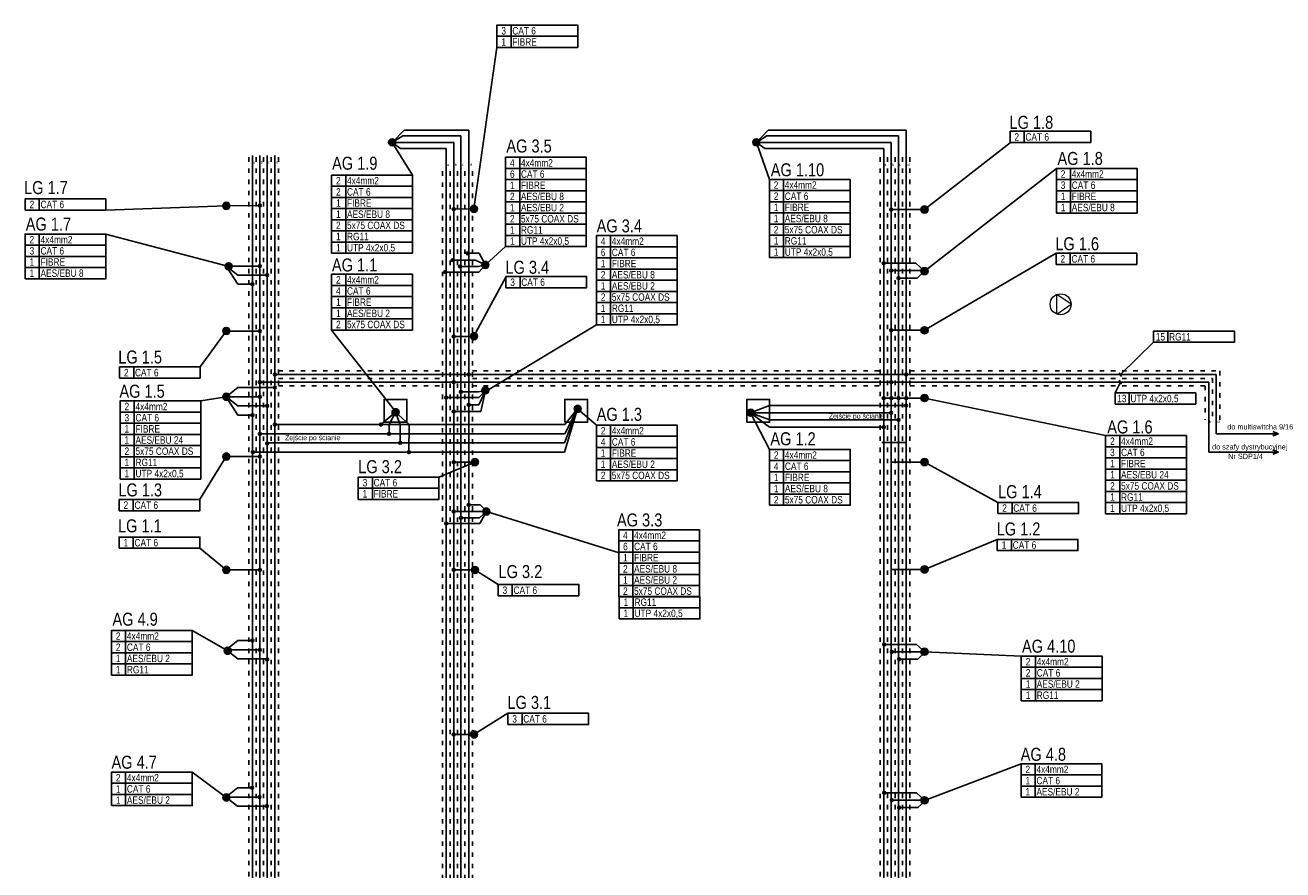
# Model space of a CAD drawing. Header units: millimetres. Extents: x 1548 to 53074, y 20556 to 112065.
# Tile 2 of 2: x 1548 to 35323, y 43257 to 65950. Entities that reach past the tile are written whole.
import ezdxf
from ezdxf.enums import TextEntityAlignment as Align

# ---------------------------------------------------------------- set-up
doc = ezdxf.new("R2010")
doc.units = ezdxf.units.MM
doc.linetypes.add('ACAD_ISO03W100', pattern=[30, 12, -18])
doc.layers.get('0').update_dxf_attribs({"lineweight": 5})
for name, color, linetype in [('EP0 - AV opis kabli', 10, 'Continuous'), ('EP0 - wyposazenie AV', 4, 'Continuous'), ('EP0 0 korytko AV', 81, 'Continuous')]:
    doc.layers.add(name, color=color, linetype=linetype)
doc.layers.add('Equipment', color=2, linetype='Continuous', lineweight=5)
doc.styles.add('Arial', font='ARIAL.TTF')
doc.styles.get("Standard").update_dxf_attribs({"font": 'ARIALN.TTF'})

# ---------------------------------------------------------------- blocks, each defined once
blk = doc.blocks.new('AV')
at = {"layer": 'EP0 - wyposazenie AV'}
h = blk.add_hatch(color=256, dxfattribs=at)
edge = h.paths.add_edge_path()
edge.add_arc((0, 0), 95.4, 0, 360)
blk.add_circle((0, 0), 95.4, dxfattribs=at)
blk = doc.blocks.new('p')
at = {"layer": 'EP0 - wyposazenie AV'}
h = blk.add_hatch(color=256, dxfattribs=at)
edge = h.paths.add_edge_path()
edge.add_arc((0, 0), 38.2, 0, 360)
blk.add_circle((0, 0), 38.2, dxfattribs=at)

msp = doc.modelspace()

# ---------------------------------------------------------------- linework, layer by layer
at = {"layer": 'EP0 - AV opis kabli'}
for p, q in [((14598, 65950), (14598, 65650)), ((14598, 65650), (14598, 65350)), ((14218, 65350), (13601, 61015, 0)), ((28377, 63098, 0), (28377, 62798, 0)), ((11946, 61922), (11405, 62802, 0)), ((21533, 61806), (21184, 62802, 0)), ((27997, 62785, 0), (25700, 60996, 0)), ((14829, 62400), (14829, 62100)), ((10158, 61922), (10158, 61622)), ((14829, 62100), (14829, 61800)), ((29241, 62102, 0), (25700, 59343, 0)), ((29620, 62102, 0), (29620, 61802, 0)), ((10158, 61622), (10158, 61322)), ((14829, 61800), (14829, 61500)), ((14829, 61500), (14829, 61200)), ((21913, 61806), (21913, 61506)), ((21913, 61506), (21913, 61206)), ((29620, 61802, 0), (29620, 61502, 0)), ((29620, 61502, 0), (29620, 61202, 0)), ((1927, 61284), (1927, 60984)), ((10158, 61322), (10158, 61022)), ((14829, 61200), (14829, 60900)), ((21913, 61206), (21913, 60906)), ((29620, 61202, 0), (29620, 60902, 0)), ((3715, 60984), (6950, 61096, 0)), ((10158, 61022), (10158, 60722)), ((14829, 60900), (14829, 60600)), ((21913, 60906), (21913, 60606)), ((10158, 60722), (10158, 60422)), ((14829, 60600), (14829, 60300)), ((21913, 60606), (21913, 60306)), ((1927, 60339), (1927, 60039)), ((3715, 60339), (7014, 59470, 0)), ((10158, 60422), (10158, 60122)), ((10158, 60122), (10158, 59822)), ((14829, 60300), (14829, 60000)), ((17269, 60296, 0), (17269, 59996, 0)), ((21913, 60306), (21913, 60006)), ((1927, 60039), (1927, 59739)), ((14449, 60000), (13907, 59509, 0)), ((17269, 59996, 0), (17269, 59696, 0)), ((21913, 60006), (21913, 59706)), ((29234, 59823), (25700, 57752)), ((29613, 59823), (29613, 59523)), ((1927, 59739), (1927, 59439)), ((17269, 59696, 0), (17269, 59396, 0)), ((1927, 59439), (1927, 59139)), ((10158, 59260), (10158, 58960)), ((14458, 59176, 0), (13601, 57594, 0)), ((14838, 59196, 0), (14838, 58896, 0)), ((17269, 59396, 0), (17269, 59096, 0)), ((10158, 58960), (10158, 58660)), ((17269, 59096, 0), (17269, 58796, 0)), ((17269, 58796, 0), (17269, 58496, 0)), ((10158, 58660), (10158, 58360)), ((17269, 58496, 0), (17269, 58196, 0)), ((10158, 58360), (10158, 58060)), ((17269, 58196, 0), (17269, 57896, 0)), ((9778, 57760), (11495, 55570, 0)), ((10158, 58060), (10158, 57760)), ((16889, 57896, 0), (13999, 56165, 0)), ((6251, 56767), (6950, 57730, 0)), ((30960, 56562), (31854, 57429)), ((32234, 57729), (32234, 57429)), ((4463, 56767), (4463, 56467)), ((30927, 56613), (30990, 56512)), ((30927, 56410), (30990, 56309)), ((30960, 56359), (30817, 56070)), ((31197, 56070), (31197, 55770)), ((4477, 55855, 0), (4477, 55555, 0)), ((6265, 55855, 0), (6950, 55966, 0)), ((30565, 54923), (25700, 55932)), ((4477, 55555, 0), (4477, 55255, 0)), ((16889, 55205, 0), (16384, 55640, 0)), ((21538, 54551), (21031, 55538, 0)), ((4477, 55255, 0), (4477, 54955, 0)), ((17269, 55205, 0), (17269, 54905, 0)), ((4477, 54955, 0), (4477, 54655, 0)), ((17269, 54905, 0), (17269, 54605, 0)), ((30945, 54923), (30945, 54623)), ((4477, 54655, 0), (4477, 54355, 0)), ((17269, 54605, 0), (17269, 54305, 0)), ((21917, 54551), (21917, 54251)), ((30945, 54623), (30945, 54323)), ((4477, 54355, 0), (4477, 54055, 0)), ((4477, 54055, 0), (4477, 53755, 0)), ((6230, 53201, 0), (6950, 54361, 0)), ((12660, 53811), (13627, 54211, 0)), ((17269, 54305, 0), (17269, 54005, 0)), ((21917, 54251), (21917, 53951)), ((27670, 53127), (25700, 54211)), ((30945, 54323), (30945, 54023)), ((10872, 53811), (10872, 53511)), ((17269, 54005, 0), (17269, 53705, 0)), ((21917, 53951), (21917, 53651)), ((30945, 54023), (30945, 53723)), ((30945, 53723), (30945, 53423)), ((10872, 53511), (10872, 53211)), ((21917, 53651), (21917, 53351)), ((30945, 53423), (30945, 53123)), ((4451, 53206, 0), (4451, 52906, 0)), ((21917, 53351), (21917, 53051)), ((28050, 53127), (28050, 52827)), ((30945, 53123), (30945, 52823)), ((17500, 51770, 0), (13933, 52883, 0)), ((17866, 52396, 0), (17866, 52096, 0)), ((4451, 52197, 0), (4451, 51897, 0)), ((17866, 52096, 0), (17866, 51796, 0)), ((27655, 52134, 0), (25700, 51328)), ((28034, 52134, 0), (28034, 51834, 0)), ((6239, 51897, 0), (6950, 51316, 0)), ((17866, 51796, 0), (17866, 51496, 0)), ((17866, 51496, 0), (17866, 51196, 0)), ((14250, 50920, 0), (13627, 51313, 0)), ((17866, 51196, 0), (17866, 50896, 0)), ((14630, 50920, 0), (14630, 50620, 0)), ((17866, 50896, 0), (17866, 50596, 0)), ((17879, 50600, 0), (17879, 50300, 0)), ((17879, 50300, 0), (17879, 50000, 0)), ((4246, 49688), (4246, 49388)), ((6034, 49688), (6988, 49143, 0)), ((4246, 49388), (4246, 49088)), ((4246, 49088), (4246, 48788)), ((28300, 49000), (25700, 49117, 0)), ((28680, 49000), (28680, 48700)), ((4246, 48788), (4246, 48488)), ((28680, 48700), (28680, 48400)), ((28680, 48400), (28680, 48100)), ((28680, 48100), (28680, 47800)), ((14512, 47465, 0), (13600, 46894, 0)), ((14891, 47465, 0), (14891, 47165, 0)), ((28294, 46106, 0), (25700, 45124, 0)), ((28673, 46106, 0), (28673, 45806, 0)), ((4246, 45882), (4246, 45582)), ((6034, 45882), (6950, 45201, 0)), ((28673, 45806, 0), (28673, 45506, 0)), ((4246, 45582), (4246, 45282)), ((4246, 45282), (4246, 44982)), ((28673, 45506, 0), (28673, 45206, 0))]:
    msp.add_line(p, q, dxfattribs=at)
for points in [[(14218, 65650), (16386, 65650), (16386, 65950), (14218, 65950)], [(14218, 65350), (16386, 65350), (16386, 65650), (14218, 65650)], [(14449, 62100), (16617, 62100), (16617, 62400), (14449, 62400)], [(9778, 61622), (11946, 61622), (11946, 61922), (9778, 61922)], [(14449, 61800), (16617, 61800), (16617, 62100), (14449, 62100)], [(9778, 61322), (11946, 61322), (11946, 61622), (9778, 61622)], [(14449, 61500), (16617, 61500), (16617, 61800), (14449, 61800)], [(14449, 61200), (16617, 61200), (16617, 61500), (14449, 61500)], [(1548, 60984), (3715, 60984), (3715, 61284), (1548, 61284)], [(9778, 61022), (11946, 61022), (11946, 61322), (9778, 61322)], [(14449, 60900), (16617, 60900), (16617, 61200), (14449, 61200)], [(9778, 60722), (11946, 60722), (11946, 61022), (9778, 61022)], [(14449, 60600), (16617, 60600), (16617, 60900), (14449, 60900)], [(9778, 60422), (11946, 60422), (11946, 60722), (9778, 60722)], [(14449, 60300), (16617, 60300), (16617, 60600), (14449, 60600)], [(1548, 60039), (3715, 60039), (3715, 60339), (1548, 60339)], [(9778, 60122), (11946, 60122), (11946, 60422), (9778, 60422)], [(9778, 59822), (11946, 59822), (11946, 60122), (9778, 60122)], [(14449, 60000), (16617, 60000), (16617, 60300), (14449, 60300)], [(1548, 59739), (3715, 59739), (3715, 60039), (1548, 60039)], [(29234, 59523), (31401, 59523), (31401, 59823), (29234, 59823)], [(1548, 59439), (3715, 59439), (3715, 59739), (1548, 59739)], [(1548, 59139), (3715, 59139), (3715, 59439), (1548, 59439)], [(9778, 58960), (11946, 58960), (11946, 59260), (9778, 59260)], [(9778, 58660), (11946, 58660), (11946, 58960), (9778, 58960)], [(9778, 58360), (11946, 58360), (11946, 58660), (9778, 58660)], [(9778, 58060), (11946, 58060), (11946, 58360), (9778, 58360)], [(9778, 57760), (11946, 57760), (11946, 58060), (9778, 58060)], [(31854, 57429), (34022, 57429), (34022, 57729), (31854, 57729)], [(4084, 56467), (6251, 56467), (6251, 56767), (4084, 56767)], [(30817, 55770), (32985, 55770), (32985, 56070), (30817, 56070)], [(30565, 54623), (32733, 54623), (32733, 54923), (30565, 54923)], [(30565, 54323), (32733, 54323), (32733, 54623), (30565, 54623)], [(30565, 54023), (32733, 54023), (32733, 54323), (30565, 54323)], [(10493, 53511), (12660, 53511), (12660, 53811), (10493, 53811)], [(30565, 53723), (32733, 53723), (32733, 54023), (30565, 54023)], [(30565, 53423), (32733, 53423), (32733, 53723), (30565, 53723)], [(10493, 53211), (12660, 53211), (12660, 53511), (10493, 53511)], [(30565, 53123), (32733, 53123), (32733, 53423), (30565, 53423)], [(27670, 52827), (29838, 52827), (29838, 53127), (27670, 53127)], [(30565, 52823), (32733, 52823), (32733, 53123), (30565, 53123)], [(3867, 49388), (6034, 49388), (6034, 49688), (3867, 49688)], [(3867, 49088), (6034, 49088), (6034, 49388), (3867, 49388)], [(3867, 48788), (6034, 48788), (6034, 49088), (3867, 49088)], [(28300, 48700), (30468, 48700), (30468, 49000), (28300, 49000)], [(3867, 48488), (6034, 48488), (6034, 48788), (3867, 48788)], [(28300, 48400), (30468, 48400), (30468, 48700), (28300, 48700)], [(28300, 48100), (30468, 48100), (30468, 48400), (28300, 48400)], [(28300, 47800), (30468, 47800), (30468, 48100), (28300, 48100)], [(3867, 45582), (6034, 45582), (6034, 45882), (3867, 45882)], [(3867, 45282), (6034, 45282), (6034, 45582), (3867, 45582)], [(3867, 44982), (6034, 44982), (6034, 45282), (3867, 45282)]]:
    msp.add_lwpolyline(points, close=True, dxfattribs=at)
at = {"layer": 'EP0 - AV opis kabli', "elevation": 0}
for points in [[(27997, 62798), (30165, 62798), (30165, 63098), (27997, 63098)], [(29241, 61802), (31408, 61802), (31408, 62102), (29241, 62102)], [(21533, 61506), (23701, 61506), (23701, 61806), (21533, 61806)], [(21533, 61206), (23701, 61206), (23701, 61506), (21533, 61506)], [(29241, 61502), (31408, 61502), (31408, 61802), (29241, 61802)], [(29241, 61202), (31408, 61202), (31408, 61502), (29241, 61502)], [(21533, 60906), (23701, 60906), (23701, 61206), (21533, 61206)], [(29241, 60902), (31408, 60902), (31408, 61202), (29241, 61202)], [(21533, 60606), (23701, 60606), (23701, 60906), (21533, 60906)], [(21533, 60306), (23701, 60306), (23701, 60606), (21533, 60606)], [(16889, 59996), (19057, 59996), (19057, 60296), (16889, 60296)], [(21533, 60006), (23701, 60006), (23701, 60306), (21533, 60306)], [(16889, 59696), (19057, 59696), (19057, 59996), (16889, 59996)], [(21533, 59706), (23701, 59706), (23701, 60006), (21533, 60006)], [(16889, 59396), (19057, 59396), (19057, 59696), (16889, 59696)], [(14458, 58896), (16626, 58896), (16626, 59196), (14458, 59196)], [(16889, 59096), (19057, 59096), (19057, 59396), (16889, 59396)], [(16889, 58796), (19057, 58796), (19057, 59096), (16889, 59096)], [(16889, 58496), (19057, 58496), (19057, 58796), (16889, 58796)], [(16889, 58196), (19057, 58196), (19057, 58496), (16889, 58496)], [(16889, 57896), (19057, 57896), (19057, 58196), (16889, 58196)], [(4098, 55555), (6265, 55555), (6265, 55855), (4098, 55855)], [(4098, 55255), (6265, 55255), (6265, 55555), (4098, 55555)], [(4098, 54955), (6265, 54955), (6265, 55255), (4098, 55255)], [(16889, 54905), (19057, 54905), (19057, 55205), (16889, 55205)], [(4098, 54655), (6265, 54655), (6265, 54955), (4098, 54955)], [(16889, 54605), (19057, 54605), (19057, 54905), (16889, 54905)], [(4098, 54355), (6265, 54355), (6265, 54655), (4098, 54655)], [(16889, 54305), (19057, 54305), (19057, 54605), (16889, 54605)], [(21538, 54251), (23705, 54251), (23705, 54551), (21538, 54551)], [(4098, 54055), (6265, 54055), (6265, 54355), (4098, 54355)], [(4098, 53755), (6265, 53755), (6265, 54055), (4098, 54055)], [(16889, 54005), (19057, 54005), (19057, 54305), (16889, 54305)], [(21538, 53951), (23705, 53951), (23705, 54251), (21538, 54251)], [(16889, 53705), (19057, 53705), (19057, 54005), (16889, 54005)], [(21538, 53651), (23705, 53651), (23705, 53951), (21538, 53951)], [(21538, 53351), (23705, 53351), (23705, 53651), (21538, 53651)], [(4072, 52906), (6239, 52906), (6239, 53206), (4072, 53206)], [(21538, 53051), (23705, 53051), (23705, 53351), (21538, 53351)], [(17487, 52096), (19654, 52096), (19654, 52396), (17487, 52396)], [(4071, 51897), (6239, 51897), (6239, 52197), (4071, 52197)], [(17487, 51796), (19654, 51796), (19654, 52096), (17487, 52096)], [(27655, 51834), (29822, 51834), (29822, 52134), (27655, 52134)], [(17487, 51496), (19654, 51496), (19654, 51796), (17487, 51796)], [(17487, 51196), (19654, 51196), (19654, 51496), (17487, 51496)], [(17487, 50896), (19654, 50896), (19654, 51196), (17487, 51196)], [(14250, 50620), (16418, 50620), (16418, 50920), (14250, 50920)], [(17487, 50596), (19654, 50596), (19654, 50896), (17487, 50896)], [(17500, 50300), (19667, 50300), (19667, 50600), (17500, 50600)], [(17500, 50000), (19667, 50000), (19667, 50300), (17500, 50300)], [(14512, 47165), (16679, 47165), (16679, 47465), (14512, 47465)], [(28294, 45806), (30461, 45806), (30461, 46106), (28294, 46106)], [(28294, 45506), (30461, 45506), (30461, 45806), (28294, 45806)], [(28294, 45206), (30461, 45206), (30461, 45506), (28294, 45506)]]:
    msp.add_lwpolyline(points, close=True, dxfattribs=at)
at = {"layer": 'EP0 - wyposazenie AV'}
msp.add_line((25700, 55932), (24605, 55932, 0), dxfattribs=at)
at = {"layer": 'EP0 - wyposazenie AV', "elevation": 0}
for points in [[(11188, 55283), (11801, 55283), (11801, 55896), (11188, 55896), (11188, 55283)], [(16039, 55283), (16652, 55283), (16652, 55896), (16039, 55896), (16039, 55283)], [(20929, 55283), (21541, 55283), (21541, 55896), (20929, 55896), (20929, 55283)], [(11533, 55500), (11495, 55551)], [(16448, 55640), (16384, 55640)], [(20993, 55487), (21031, 55538)], [(24554, 54734), (25193, 54734)], [(13652, 51364), (13627, 51313)]]:
    msp.add_lwpolyline(points, dxfattribs=at)
at = {"layer": 'EP0 0 korytko AV', "color": 6, "ltscale": 10}
for p, q in [((11405, 62802, 0), (11725, 63133, 0)), ((11725, 63133, 0), (13459, 63133, 0)), ((13459, 63133, 0), (13459, 28633, 0)), ((21184, 62802, 0), (21504, 63133, 0)), ((21504, 63133, 0), (25209, 63133, 0)), ((25209, 63133, 0), (25209, 28633, 0)), ((8255, 62450, 0), (8255, 28633, 0)), ((13743, 59820, 0), (13433, 59820, 0)), ((13743, 59820, 0), (13907, 59509, 0)), ((8255, 56562), (33537, 56562)), ((33537, 56562), (33537, 54975)), ((7256, 56213, 0), (6950, 55966, 0)), ((8255, 56213, 0), (7256, 56213, 0)), ((13729, 55748, 0), (13907, 56138, 0)), ((13729, 55748, 0), (13459, 55748, 0)), ((21541, 55732, 0), (21120, 55572, 0)), ((25209, 55732, 0), (21541, 55732, 0)), ((11103, 55218, 0), (11493, 55555, 0)), ((16039, 55218, 0), (16384, 55640, 0)), ((8255, 55218, 0), (16039, 55218, 0)), ((33537, 54975), (35208, 54975)), ((35208, 54975), (35052, 55032)), ((35208, 54975), (35052, 54918)), ((13768, 53067, 0), (13459, 53067, 0)), ((13768, 53067, 0), (13933, 52883, 0))]:
    msp.add_line(p, q, dxfattribs=at)
at = {"layer": 'EP0 0 korytko AV', "color": 4, "ltscale": 10}
for p, q in [((11405, 62802, 0), (11689, 62978, 0)), ((11689, 62978, 0), (13252, 62978, 0)), ((13252, 62978, 0), (13252, 28533, 0)), ((21184, 62802, 0), (21467, 62978, 0)), ((21467, 62978, 0), (25002, 62978, 0)), ((25002, 62978, 0), (25002, 28533, 0)), ((8048, 62450, 0), (8048, 28533, 0)), ((7256, 59236, 0), (6950, 59478, 0)), ((13726, 59465, 0), (13226, 59465, 0)), ((13726, 59465, 0), (13907, 59509, 0)), ((8048, 59236, 0), (7256, 59236, 0)), ((25504, 59156, 0), (25002, 59156, 0)), ((25700, 59343, 0), (25504, 59156, 0)), ((13726, 56095, 0), (13226, 56095, 0)), ((13726, 56095, 0), (13907, 56138, 0)), ((7256, 55723, 0), (6950, 55966, 0)), ((8048, 55723, 0), (7256, 55723, 0)), ((11621, 55218, 0), (11493, 55555, 0)), ((16031, 54728, 0), (16384, 55640, 0)), ((21031, 55538, 0), (21548, 55344, 0)), ((11621, 54728, 0), (11621, 55218, 0)), ((21548, 55344, 0), (25002, 55344, 0)), ((8048, 54728, 0), (16031, 54728, 0)), ((13752, 52713, 0), (13252, 52713, 0)), ((13752, 52713, 0), (13933, 52883, 0)), ((7256, 48924, 0), (6950, 49167, 0)), ((25715, 49101, 0), (25519, 48913, 0)), ((8048, 48924, 0), (7256, 48924, 0)), ((25519, 48913, 0), (25018, 48913, 0)), ((7247, 44970, 0), (6941, 45213, 0)), ((8039, 44970, 0), (7247, 44970, 0)), ((25519, 44928, 0), (25018, 44928, 0)), ((25716, 45115, 0), (25519, 44928, 0))]:
    msp.add_line(p, q, dxfattribs=at)
at = {"layer": 'EP0 0 korytko AV', "color": 2, "ltscale": 10}
for p, q in [((11405, 62802, 0), (13056, 62802, 0)), ((13056, 62802, 0), (13056, 28433, 0)), ((21184, 62802, 0), (24806, 62802, 0)), ((24806, 62802, 0), (24806, 28433, 0)), ((7852, 62450, 0), (7852, 28433, 0)), ((7852, 61104, 0), (6950, 61096, 0)), ((13601, 61015, 0), (13056, 61009, 0)), ((25700, 60996, 0), (24806, 60996, 0)), ((6950, 59478, 0), (7852, 59478, 0)), ((13644, 59636, 0), (13030, 59635, 0)), ((13644, 59636, 0), (13907, 59509, 0)), ((25700, 59356, 0), (24806, 59356, 0)), ((6950, 57730, 0), (7852, 57730, 0)), ((13610, 57584, 0), (13056, 57584, 0)), ((25700, 57752), (24806, 57752, 0)), ((7852, 56359), (33334, 56359)), ((13781, 55571, 0), (13907, 56138, 0)), ((33334, 56359), (33334, 54482)), ((6950, 55966, 0), (7852, 55966, 0)), ((11319, 55218, 0), (11493, 55555, 0)), ((13781, 55571, 0), (13030, 55570, 0)), ((16039, 54970, 0), (16384, 55640, 0)), ((21012, 55538, 0), (24806, 55538, 0)), ((11319, 54970, 0), (11319, 55218, 0)), ((16031, 54970, 0), (7852, 54970, 0)), ((33334, 54482), (35208, 54482)), ((35208, 54482), (35052, 54539)), ((35208, 54482), (35052, 54425)), ((6950, 54361, 0), (7852, 54361, 0)), ((13627, 54211, 0), (13056, 54213, 0)), ((25700, 54211), (24806, 54211, 0)), ((13933, 52883, 0), (13056, 52883, 0)), ((6950, 51316, 0), (7852, 51316, 0)), ((13627, 51313, 0), (13082, 51313, 0)), ((25700, 51328), (24806, 51328, 0)), ((6950, 49167, 0), (7852, 49167, 0)), ((25715, 49113, 0), (24822, 49113, 0)), ((13600, 46894, 0), (13056, 46894, 0)), ((6941, 45213, 0), (7843, 45213, 0)), ((25716, 45128, 0), (24822, 45128, 0))]:
    msp.add_line(p, q, dxfattribs=at)
at = {"layer": 'EP0 0 korytko AV', "color": 3, "ltscale": 10}
for p, q in [((11405, 62802, 0), (11631, 62636, 0)), ((11631, 62636, 0), (12854, 62636, 0)), ((12854, 62636, 0), (12854, 28333, 0)), ((21184, 62802, 0), (21410, 62636, 0)), ((21410, 62636, 0), (24605, 62636, 0)), ((24605, 62636, 0), (24605, 28333, 0)), ((7651, 62450, 0), (7651, 28333, 0)), ((6950, 59478, 0), (7256, 58988, 0)), ((13733, 59317, 0), (13907, 59509, 0)), ((25469, 59556, 0), (24605, 59556, 0)), ((25700, 59343, 0), (25469, 59556, 0)), ((13733, 59317, 0), (12831, 59317, 0)), ((7651, 58988, 0), (7256, 58988, 0)), ((13733, 55947, 0), (13907, 56138, 0)), ((6950, 55966, 0), (7256, 55475, 0)), ((13733, 55947, 0), (12831, 55947, 0)), ((7651, 55475, 0), (7256, 55475, 0)), ((11857, 55218, 0), (11493, 55555, 0)), ((16031, 54480, 0), (16384, 55640, 0)), ((21534, 55150, 0), (21031, 55538, 0)), ((11856, 54480, 0), (11857, 55218, 0)), ((21548, 55150, 0), (24605, 55150, 0)), ((7651, 54480, 0), (16031, 54480, 0)), ((13758, 52565, 0), (13933, 52883, 0)), ((13758, 52565, 0), (12857, 52565, 0)), ((7256, 49415, 0), (6950, 49167, 0)), ((7651, 49415, 0), (7256, 49415, 0)), ((25484, 49313, 0), (24620, 49313, 0)), ((25715, 49101, 0), (25484, 49313, 0)), ((7247, 45461, 0), (6941, 45213, 0)), ((7641, 45461, 0), (7247, 45461, 0)), ((25484, 45327, 0), (24620, 45327, 0)), ((25716, 45115, 0), (25484, 45327, 0))]:
    msp.add_line(p, q, dxfattribs=at)
at = {"layer": 'EP0 0 korytko AV', "linetype": 'ACAD_ISO03W100', "ltscale": 10}
for p, q in [((7551, 62400, 0), (7551, 28283, 0)), ((7751, 62400, 0), (7751, 28383, 0)), ((7951, 62400, 0), (7951, 28483, 0)), ((8151, 62400, 0), (8151, 28583, 0)), ((8351, 62400, 0), (8351, 28683, 0)), ((24508, 62400, 0), (24508, 28683, 0)), ((24708, 62400, 0), (24708, 28583, 0)), ((24908, 62400, 0), (24908, 28483, 0)), ((25108, 62400, 0), (25108, 28383, 0)), ((25308, 62400, 0), (25308, 28283, 0)), ((12758, 62023, 0), (12758, 28283, 0)), ((12958, 62023, 0), (12958, 28383, 0)), ((13158, 62023, 0), (13158, 28483, 0)), ((13358, 62023, 0), (13358, 28583, 0)), ((13558, 62023, 0), (13558, 28583, 0)), ((8351, 56661), (12758, 56661)), ((8351, 56461), (12758, 56461)), ((13558, 56661), (24508, 56661)), ((13558, 56461), (24508, 56461)), ((25308, 56661), (33635, 56661)), ((25308, 56461), (33435, 56461)), ((33435, 56461), (33435, 55350)), ((33635, 56661), (33635, 55350)), ((8351, 56261), (12758, 56261)), ((13558, 56261), (24508, 56261)), ((25308, 56261), (33235, 56261)), ((33235, 56261), (33235, 55350))]:
    msp.add_line(p, q, dxfattribs=at)
at = {"layer": 'Equipment'}
for p, q in [((29255, 58189, 13000), (29255, 58713, 13000)), ((29636, 58451, 13000), (29255, 58713, 13000)), ((29255, 58189, 13000), (29636, 58451, 13000))]:
    msp.add_line(p, q, dxfattribs=at)
msp.add_circle((29355, 58451, 13000), 281, dxfattribs=at)

# ---------------------------------------------------------------- block references
at = {"layer": 'EP0 - wyposazenie AV'}
for name, p in [('AV', (11405, 62802, 0)), ('AV', (21184, 62802, 0)), ('AV', (6950, 61096, 0)), ('p', (7852, 61104, 0)), ('p', (13056, 61009, 0)), ('AV', (13601, 61015, 0)), ('p', (24806, 60996, 0)), ('AV', (25700, 60996, 0)), ('p', (13433, 59820, 0)), ('AV', (7014, 59470, 0)), ('p', (7852, 59478, 0)), ('p', (13030, 59635, 0)), ('p', (13226, 59465, 0)), ('AV', (13907, 59509, 0)), ('AV', (13907, 59509, 0)), ('p', (24605, 59556, 0)), ('p', (8048, 59236, 0)), ('p', (12831, 59317, 0)), ('p', (24806, 59356, 0)), ('p', (25002, 59156, 0)), ('AV', (25700, 59343, 0)), ('p', (7651, 58988, 0)), ('AV', (6950, 57735, 0)), ('p', (7852, 57730, 0)), ('p', (24806, 57752, 0)), ('AV', (25700, 57752)), ('p', (13056, 57584, 0)), ('AV', (13601, 57594, 0)), ('p', (8255, 56562)), ('p', (13459, 56562)), ('p', (25209, 56562)), ('p', (7852, 56359)), ('p', (8255, 56213, 0)), ('p', (13056, 56359)), ('p', (13252, 56095, 0)), ('AV', (13907, 56138, 0)), ('p', (24806, 56359)), ('AV', (6950, 55966, 0)), ('p', (7852, 55966, 0)), ('p', (8048, 55723, 0)), ('p', (12854, 55947, 0)), ('p', (13459, 55748, 0)), ('AV', (16384, 55640, 0)), ('p', (24605, 55932, 0)), ('p', (24810, 55932, 0)), ('p', (25002, 55931, 0)), ('p', (25209, 55928, 0)), ('p', (25209, 55732, 0)), ('AV', (25700, 55932)), ('p', (7651, 55475, 0)), ('AV', (11495, 55551, 0)), ('p', (13056, 55570, 0)), ('AV', (21031, 55538, 0)), ('p', (24806, 55538, 0)), ('p', (8255, 55218, 0)), ('p', (11103, 55218, 0)), ('p', (24605, 55150, 0)), ('p', (25002, 55344, 0)), ('p', (7852, 54970, 0)), ('p', (8048, 54714, 0)), ('p', (11319, 54970, 0)), ('p', (11621, 54728, 0)), ('AV', (6950, 54361, 0)), ('p', (7664, 54480, 0)), ('p', (7852, 54361, 0)), ('p', (11856, 54480, 0)), ('p', (13056, 54213, 0)), ('AV', (13627, 54211, 0)), ('AV', (25700, 54211)), ('p', (13459, 53067, 0)), ('p', (13056, 52883, 0)), ('p', (13252, 52713, 0)), ('AV', (13933, 52883, 0)), ('p', (12857, 52565, 0)), ('AV', (6950, 51316, 0)), ('p', (7852, 51316, 0)), ('p', (13056, 51313, 0)), ('AV', (13627, 51313, 0)), ('AV', (25700, 51328)), ('p', (7651, 49415, 0)), ('p', (24620, 49313, 0)), ('AV', (6988, 49143, 0)), ('p', (7852, 49167, 0)), ('p', (24822, 49113, 0)), ('AV', (25700, 49117, 0)), ('p', (8048, 48908, 0)), ('p', (25018, 48913, 0)), ('AV', (13600, 46894, 0)), ('p', (13056, 46894, 0)), ('AV', (6950, 45201, 0)), ('p', (7641, 45461, 0)), ('p', (24620, 45327, 0)), ('p', (7843, 45213, 0)), ('p', (8039, 44970, 0)), ('p', (24822, 45128, 0)), ('p', (25018, 44928, 0)), ('AV', (25700, 45124, 0))]:
    msp.add_blockref(name, p, dxfattribs=at)

# ---------------------------------------------------------------- texts
for p in [(23131, 55379), (8527, 54800, 0)]:
    msp.add_text('Zejście po ścianie', height=136.37).set_placement(p)
at = {"layer": 'EP0 - AV opis kabli', "style": 'Arial', "width": 0.8}
for s, p in [('3', (14399, 65799, 0)), ('1', (14399, 65499, 0)), ('2', (28178, 62947, 0)), ('4', (14630, 62249, 0)), ('2', (9959, 61771, 0)), ('6', (14630, 61949, 0)), ('2', (29421, 61951, 0)), ('2', (9959, 61471, 0)), ('1', (14630, 61649, 0)), ('2', (21714, 61655, 0)), ('3', (29421, 61651, 0)), ('2', (1728, 61133, 0)), ('1', (9959, 61171, 0)), ('2', (14630, 61349, 0)), ('1', (14630, 61049, 0)), ('2', (21714, 61355, 0)), ('1', (21714, 61055, 0)), ('1', (29421, 61351, 0)), ('1', (29421, 61051, 0)), ('1', (9959, 60871, 0)), ('2', (14630, 60749, 0)), ('1', (21714, 60755, 0)), ('2', (9959, 60571, 0)), ('1', (14630, 60449, 0)), ('2', (21714, 60455, 0)), ('2', (1728, 60188, 0)), ('1', (9959, 60271, 0)), ('1', (14630, 60149, 0)), ('4', (17070, 60145, 0)), ('1', (21714, 60155, 0)), ('3', (1728, 59888, 0)), ('1', (9959, 59971, 0)), ('6', (17070, 59845, 0)), ('1', (21714, 59855, 0)), ('1', (1728, 59588, 0)), ('1', (17070, 59545, 0)), ('2', (29414, 59672, 0)), ('1', (1728, 59288, 0)), ('2', (9959, 59109, 0)), ('3', (14639, 59045, 0)), ('2', (17070, 59245, 0)), ('4', (9959, 58809, 0)), ('1', (17070, 58945, 0)), ('1', (9959, 58509, 0)), ('2', (17070, 58645, 0)), ('1', (17070, 58345, 0)), ('1', (9959, 58209, 0)), ('1', (17070, 58045, 0)), ('2', (9959, 57909, 0)), ('15', (32035, 57578, 0)), ('2', (4264, 56616, 0)), ('2', (4278, 55704, 0)), ('13', (30998, 55919, 0)), ('3', (4278, 55404, 0)), ('1', (4278, 55104, 0)), ('2', (17070, 55054, 0)), ('1', (4278, 54804, 0)), ('4', (17070, 54754, 0)), ('2', (30746, 54772, 0)), ('2', (4278, 54504, 0)), ('1', (17070, 54454, 0)), ('2', (21718, 54400, 0)), ('3', (30746, 54472, 0)), ('1', (4278, 54204, 0)), ('1', (17070, 54154, 0)), ('4', (21718, 54100, 0)), ('1', (30746, 54172, 0)), ('1', (4278, 53904, 0)), ('3', (10673, 53660, 0)), ('2', (17070, 53854, 0)), ('1', (21718, 53800, 0)), ('1', (30746, 53872, 0)), ('1', (10673, 53360, 0)), ('1', (21718, 53500, 0)), ('2', (30746, 53572, 0)), ('1', (30746, 53272, 0)), ('2', (4252, 53055, 0)), ('2', (21718, 53200, 0)), ('2', (27851, 52976, 0)), ('1', (30746, 52972, 0)), ('1', (4252, 52046, 0)), ('4', (17667, 52245, 0)), ('6', (17667, 51945, 0)), ('1', (27835, 51983, 0)), ('1', (17667, 51645, 0)), ('2', (17667, 51345, 0)), ('1', (17667, 51045, 0)), ('3', (14431, 50769, 0)), ('2', (17667, 50745, 0)), ('1', (17680, 50449, 0)), ('1', (17680, 50149, 0)), ('2', (4047, 49537, 0)), ('2', (4047, 49237, 0)), ('1', (4047, 48937, 0)), ('1', (4047, 48637, 0)), ('2', (28481, 48849, 0)), ('2', (28481, 48549, 0)), ('1', (28481, 48249, 0)), ('1', (28481, 47949, 0)), ('3', (14692, 47314, 0)), ('2', (28474, 45955, 0)), ('2', (4047, 45731, 0)), ('1', (28474, 45655, 0)), ('1', (4047, 45431, 0)), ('1', (28474, 45355, 0)), ('1', (4047, 45131, 0))]:
    msp.add_text(s, height=200, dxfattribs=at).set_placement(p, align=Align.MIDDLE_CENTER)
for s, height, p in [('CAT 6', 200, (14631, 65799, 0)), ('FIBRE', 200, (14631, 65499, 0)), ('CAT 6', 200, (28410, 62947, 0)), ('a', 73.1, (7665, 62267)), ('b', 73.1, (7878, 62268)), ('c', 73.1, (8068, 62268)), ('d', 73.1, (8289, 62268)), ('a', 73.1, (12875, 62203)), ('b', 73.1, (13088, 62204)), ('c', 73.1, (13277, 62205)), ('d', 73.1, (13498, 62205)), ('4x4mm2', 200, (14862, 62249, 0)), ('a', 73.1, (24615, 62202)), ('b', 73.1, (24828, 62203)), ('c', 73.1, (25018, 62204)), ('d', 73.1, (25239, 62204)), ('4x4mm2', 200, (10191, 61771, 0)), ('CAT 6', 200, (14862, 61949, 0)), ('4x4mm2', 200, (29654, 61951, 0)), ('CAT 6', 200, (10191, 61471, 0)), ('FIBRE', 200, (14862, 61649, 0)), ('4x4mm2', 200, (21947, 61655, 0)), ('CAT 6', 200, (29654, 61651, 0)), ('CAT 6', 200, (1961, 61133, 0)), ('FIBRE', 200, (10191, 61171, 0)), ('AES/EBU 8', 200, (14862, 61349, 0)), ('AES/EBU 2', 200, (14862, 61049, 0)), ('CAT 6', 200, (21947, 61355, 0)), ('FIBRE', 200, (21947, 61055, 0)), ('AES/EBU 8', 200, (29654, 61051, 0)), ('FIBRE', 200, (29654, 61351, 0)), ('AES/EBU 8', 200, (10191, 60871, 0)), ('5x75 COAX DS', 200, (14862, 60749, 0)), ('AES/EBU 8', 200, (21947, 60755, 0)), ('5x75 COAX DS', 200, (10191, 60571, 0)), ('RG11', 200, (14862, 60449, 0)), ('5x75 COAX DS', 200, (21947, 60455, 0)), ('4x4mm2', 200, (1961, 60188, 0)), ('RG11', 200, (10191, 60271, 0)), ('UTP 4x2x0,5', 200, (14862, 60149, 0)), ('4x4mm2', 200, (17303, 60145, 0)), ('RG11', 200, (21947, 60155, 0)), ('CAT 6', 200, (1961, 59888, 0)), ('UTP 4x2x0,5', 200, (10191, 59971, 0)), ('CAT 6', 200, (17303, 59845, 0)), ('UTP 4x2x0,5', 200, (21947, 59855, 0)), ('FIBRE', 200, (1961, 59588, 0)), ('FIBRE', 200, (17303, 59545, 0)), ('CAT 6', 200, (29647, 59672, 0)), ('AES/EBU 8', 200, (1961, 59288, 0)), ('4x4mm2', 200, (10191, 59109, 0)), ('CAT 6', 200, (14871, 59045, 0)), ('AES/EBU 8', 200, (17303, 59245, 0)), ('CAT 6', 200, (10191, 58809, 0)), ('AES/EBU 2', 200, (17303, 58945, 0)), ('FIBRE', 200, (10191, 58509, 0)), ('5x75 COAX DS', 200, (17303, 58645, 0)), ('RG11', 200, (17303, 58345, 0)), ('AES/EBU 2', 200, (10191, 58209, 0)), ('UTP 4x2x0,5', 200, (17303, 58045, 0)), ('5x75 COAX DS', 200, (10191, 57909, 0)), ('RG11', 200, (32268, 57578, 0)), ('CAT 6', 200, (4497, 56616, 0)), ('4x4mm2', 200, (4511, 55704, 0)), ('UTP 4x2x0,5', 200, (31230, 55919, 0)), ('CAT 6', 200, (4511, 55404, 0)), ('FIBRE', 200, (4511, 55104, 0)), ('4x4mm2', 200, (17303, 55054, 0)), ('b', 73.1, (33347, 55298)), ('d', 73.1, (33565, 55302)), ('do multiswitcha 9/16', 140, (33832, 55159)), ('AES/EBU 24', 200, (4511, 54804, 0)), ('CAT 6', 200, (17303, 54754, 0)), ('4x4mm2', 200, (30978, 54772, 0)), ('5x75 COAX DS', 200, (4511, 54504, 0)), ('FIBRE', 200, (17303, 54454, 0)), ('4x4mm2', 200, (21951, 54400, 0)), ('CAT 6', 200, (30978, 54472, 0)), ('do szafy dystrybucyjnej', 140, (33424, 54621)), ('Nr SDP1/4', 140, (33856, 54368)), ('RG11', 200, (4511, 54204, 0)), ('AES/EBU 2', 200, (17303, 54154, 0)), ('CAT 6', 200, (21951, 54100, 0)), ('FIBRE', 200, (30978, 54172, 0)), ('UTP 4x2x0,5', 200, (4511, 53904, 0)), ('CAT 6', 200, (10906, 53660, 0)), ('5x75 COAX DS', 200, (17303, 53854, 0)), ('FIBRE', 200, (21951, 53800, 0)), ('AES/EBU 24', 200, (30978, 53872, 0)), ('FIBRE', 200, (10906, 53360, 0)), ('AES/EBU 8', 200, (21951, 53500, 0)), ('5x75 COAX DS', 200, (30978, 53572, 0)), ('RG11', 200, (30978, 53272, 0)), ('CAT 6', 200, (4485, 53055, 0)), ('5x75 COAX DS', 200, (21951, 53200, 0)), ('CAT 6', 200, (28084, 52976, 0)), ('UTP 4x2x0,5', 200, (30978, 52972, 0)), ('CAT 6', 200, (4485, 52046, 0)), ('4x4mm2', 200, (17900, 52245, 0)), ('CAT 6', 200, (17900, 51945, 0)), ('CAT 6', 200, (28068, 51983, 0)), ('FIBRE', 200, (17900, 51645, 0)), ('AES/EBU 8', 200, (17900, 51345, 0)), ('AES/EBU 2', 200, (17900, 51045, 0)), ('CAT 6', 200, (14663, 50769, 0)), ('5x75 COAX DS', 200, (17900, 50745, 0)), ('RG11', 200, (17913, 50449, 0)), ('UTP 4x2x0,5', 200, (17913, 50149, 0)), ('4x4mm2', 200, (4280, 49537, 0)), ('CAT 6', 200, (4280, 49237, 0)), ('AES/EBU 2', 200, (4280, 48937, 0)), ('RG11', 200, (4280, 48637, 0)), ('4x4mm2', 200, (28714, 48849, 0)), ('CAT 6', 200, (28714, 48549, 0)), ('AES/EBU 2', 200, (28714, 48249, 0)), ('RG11', 200, (28714, 47949, 0)), ('CAT 6', 200, (14925, 47314, 0)), ('4x4mm2', 200, (28707, 45955, 0)), ('4x4mm2', 200, (4280, 45731, 0)), ('CAT 6', 200, (28707, 45655, 0)), ('CAT 6', 200, (4280, 45431, 0)), ('AES/EBU 2', 200, (28707, 45355, 0)), ('AES/EBU 2', 200, (4280, 45131, 0))]:
    msp.add_text(s, height=height, dxfattribs=at).set_placement(p, align=Align.MIDDLE_LEFT)
at = {"layer": 'EP0 - wyposazenie AV', "style": 'Arial', "width": 0.8}
for s, p in [('LG 1.8', (29156, 63339)), ('AG 1.8', (30489, 62369, 0)), ('AG 1.10', (23006, 62064, 0)), ('LG 1.6', (30387, 60078, 0)), ('AG 1.6', (31825, 55156, 0)), ('AG 1.2', (22778, 54838, 0)), ('LG 1.4', (28850, 53417, 0)), ('LG 1.2', (28812, 52415)), ('AG 4.10', (29753, 49266, 0)), ('AG 4.8', (29501, 46361, 0))]:
    msp.add_text(s, height=350, dxfattribs=at).set_placement(p, align=Align.MIDDLE_RIGHT)
for s, p in [('AG 3.5', (14471, 62703, 0)), ('AG 1.9', (9791, 62241, 0)), ('LG 1.7', (1520, 61586)), ('AG 1.7', (1564, 60606)), ('AG 3.4', (16895, 60557, 0)), ('AG 1.1', (9786, 59507)), ('LG 3.4', (14446, 59445, 0)), ('LG 1.5', (4049, 57034)), ('AG 1.5', (4079, 56115, 0)), ('AG 1.3', (16896, 55495)), ('LG 3.2', (10493, 54089, 0)), ('LG 1.3', (4050, 53464, 0)), ('AG 3.3', (17441, 52657, 0)), ('LG 1.1', (4041, 52499, 0)), ('LG 3.2', (14260, 51270, 0)), ('AG 4.9', (3892, 49991)), ('LG 3.1', (14500, 47755, 0)), ('AG 4.7', (3867, 46148))]:
    msp.add_text(s, height=350, dxfattribs=at).set_placement(p, align=Align.MIDDLE_LEFT)

doc.saveas('drawing.dxf')
